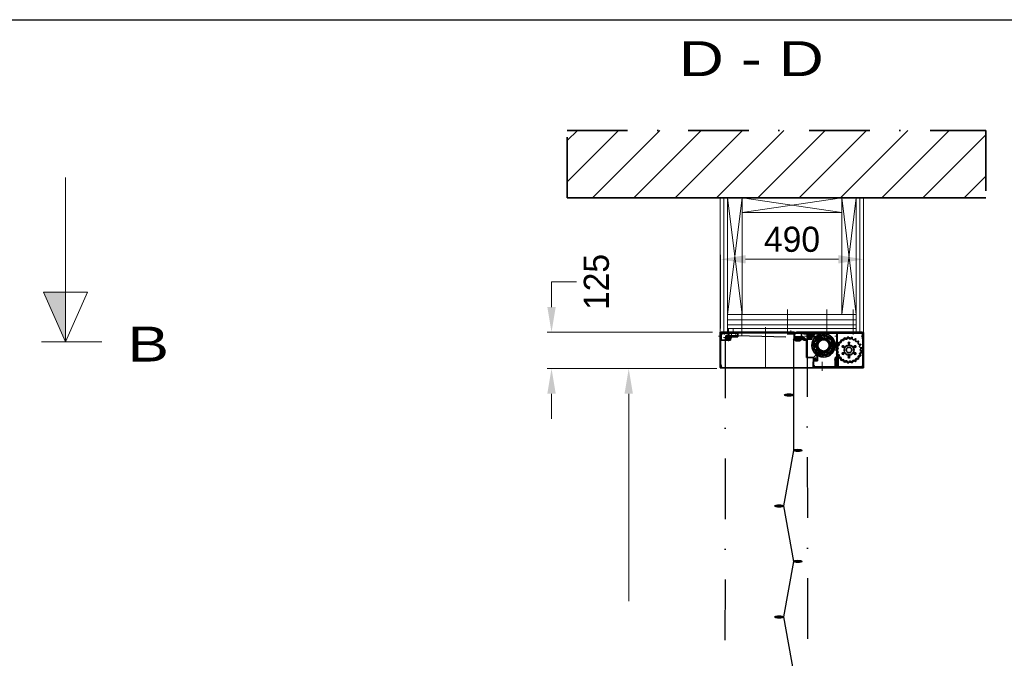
# Model space of a CAD drawing. Extents: x 50445 to 145605, y -10968 to 41989.
# Tile 66 of 256: x 58989 to 62360, y 28674 to 30860. Entities that reach past the tile are written whole.
import ezdxf
from ezdxf.enums import TextEntityAlignment as Align

# ---------------------------------------------------------------- set-up
doc = ezdxf.new("R2010")
doc.units = 0
doc.header["$LTSCALE"] = 414.30304
doc.header["$MEASUREMENT"] = 0
doc.linetypes.add('DASHDOT', pattern=[1, 0.5, -0.25, 0, -0.25])
doc.linetypes.add('DASHED', pattern=[0.75, 0.5, -0.25])
doc.layers.get('0').update_dxf_attribs({"linetype": 'CONTINUOUS'})
doc.layers.get('Defpoints').update_dxf_attribs({"linetype": 'CONTINUOUS'})
for name, color, linetype, lineweight in [('BESCHRIFTUNG 025', 7, 'CONTINUOUS', 25), ('BLECH', 5, 'CONTINUOUS', 35), ('ELEKTRIK', 7, 'CONTINUOUS', 0), ('GEWEBE', 171, 'CONTINUOUS', 25), ('HILFSLINIEN', 3, 'CONTINUOUS', 13), ('LIJN18', 30, 'CONTINUOUS', 18), ('MITTELLINIEN', 7, 'DASHDOT', 18), ('PROMAT', 7, 'CONTINUOUS', 35), ('SCHRAFFUR WÄNDE', 34, 'CONTINUOUS', 18), ('STAHLBAU', 7, 'CONTINUOUS', 35), ('Standard', 7, 'CONTINUOUS', 25), ('UNSICHTBARE', 7, 'DASHED', 18)]:
    doc.layers.add(name, color=color, linetype=linetype, lineweight=lineweight)
doc.styles.add('Arial', font='arial.ttf')
doc.dimstyles.get("Standard").update_dxf_attribs({"dimtxt": 0.18, "dimasz": 0.18, "dimexe": 0.18, "dimexo": 0.0625, "dimgap": 0.09, "dimtad": 0, "dimtih": 1, "dimtoh": 1, "dimdec": 4, "dimzin": 0, "dimdsep": 46, "dimtxsty": 'Standard', "dimcen": 0.09, "dimadec": 0, "dimazin": 0, "dimtfac": 1, "dimtdec": 4, "dimtofl": 0, "dimtmove": 0, "dimatfit": 3, "dimfxl": 1, "dimtolj": 1, "dimtzin": 0, "dimarcsym": 0})

# ---------------------------------------------------------------- blocks, each defined once
blk = doc.blocks.new('*D545')
at = {"layer": 'Defpoints', "color": 0, "linetype": 'Continuous', "lineweight": 0, "transparency": 16777216}
for p in [(61390.8, 29665.1), (61073.7, 26789.7), (61245.8, 26789.7)]:
    blk.add_point(p, dxfattribs=at)
at = {"layer": 'LIJN18', "color": 0, "linetype": 'Continuous', "lineweight": 0, "transparency": 16777216}
for p, q in [((61375.8, 29665.1), (61058.7, 29665.1)), ((61073.7, 29579.1), (61073.7, 28868.7)), ((61073.7, 26875.7), (61073.7, 27586)), ((61230.8, 26789.7), (61058.7, 26789.7))]:
    blk.add_line(p, q, dxfattribs=at)
for points in [[(61059.3, 29579.1), (61088, 29579.1), (61073.7, 29665.1)], [(61059.3, 26875.7), (61088, 26875.7), (61073.7, 26789.7)]]:
    blk.add_solid(points, dxfattribs=at)
at = {"layer": 'LIJN18', "color": 0, "linetype": 'Continuous', "lineweight": 0, "transparency": 16777216, "insert": (61073.7, 28227.4), "char_height": 86, "attachment_point": 5, "rotation": 90}
blk.add_mtext('\\A1;Afrollengte 2700', dxfattribs=at)
blk = doc.blocks.new('*D546')
at = {"layer": 'Defpoints', "color": 0, "linetype": 'Continuous', "lineweight": 0, "transparency": 16777216}
for p in [(60809.4, 29789.7), (61375.8, 29789.7), (61375.8, 29665.1)]:
    blk.add_point(p, dxfattribs=at)
at = {"layer": 'LIJN18', "color": 0, "linetype": 'Continuous', "lineweight": 0, "transparency": 16777216}
for p, q in [((60809.4, 29875.7), (60809.4, 29961.7)), ((60809.4, 29961.7), (60895.4, 29961.7)), ((61360.8, 29789.7), (60794.4, 29789.7)), ((61360.8, 29665.1), (60794.4, 29665.1)), ((60809.4, 29579.1), (60809.4, 29493.1))]:
    blk.add_line(p, q, dxfattribs=at)
for points in [[(60795.1, 29875.7), (60823.8, 29875.7), (60809.4, 29789.7)], [(60795.1, 29579.1), (60823.8, 29579.1), (60809.4, 29665.1)]]:
    blk.add_solid(points, dxfattribs=at)
at = {"layer": 'LIJN18', "color": 0, "linetype": 'Continuous', "lineweight": 0, "transparency": 16777216, "insert": (60963.4, 29961.7), "char_height": 86, "attachment_point": 5, "rotation": 90}
blk.add_mtext('\\A1;125', dxfattribs=at)
blk = doc.blocks.new('*D547')
at = {"layer": 'Defpoints', "color": 0, "linetype": 'Continuous', "lineweight": 0, "transparency": 16777216}
for p in [(61387.8, 30039.3), (61387.8, 29787.2), (61877.8, 29776.7)]:
    blk.add_point(p, dxfattribs=at)
at = {"layer": 'LIJN18', "color": 0, "linetype": 'Continuous', "lineweight": 0, "transparency": 16777216}
for p, q in [((61387.8, 29802.2), (61387.8, 30054.3)), ((61791.8, 30039.3), (61473.8, 30039.3)), ((61877.8, 29791.7), (61877.8, 30054.3))]:
    blk.add_line(p, q, dxfattribs=at)
for points in [[(61473.8, 30053.6), (61473.8, 30025), (61387.8, 30039.3)], [(61791.8, 30053.6), (61791.8, 30025), (61877.8, 30039.3)]]:
    blk.add_solid(points, dxfattribs=at)
at = {"layer": 'LIJN18', "color": 0, "linetype": 'Continuous', "lineweight": 0, "transparency": 16777216, "insert": (61632.8, 30107.3), "char_height": 86, "attachment_point": 5}
blk.add_mtext('\\A1;490', dxfattribs=at)

msp = doc.modelspace()

# ---------------------------------------------------------------- hatches: boundary and pattern name
at = {"layer": 'BESCHRIFTUNG 025', "lineweight": 0}
msp.add_hatch(color=256, dxfattribs=at).paths.add_polyline_path([(59070.4, 29926.3), (59145.3, 29756.9), (59145.3, 29926.3)])
at = {"layer": 'SCHRAFFUR WÄNDE'}
h = msp.add_hatch(dxfattribs=at)
h.set_pattern_fill('ANSI31', color=256, scale=32, style=0)
h.set_pattern_definition([(45, (43230.41, 17904.3), (-70.7107, 70.7107), [])])
h.paths.add_polyline_path([(62296.5, 30480.5), (60862.9, 30480.5), (60862.9, 30249.7), (62296.5, 30249.7)])

# ---------------------------------------------------------------- linework, layer by layer
at = {"linetype": 'Continuous', "lineweight": 0}
for p, q in [((61386.8, 29789.7), (61386.8, 30249.7)), ((61399.3, 29789.7), (61399.3, 30249.7)), ((61411.8, 29789.7), (61411.8, 30249.7)), ((61411.8, 30249.7), (61461.8, 29850.7)), ((61411.8, 29850.7), (61461.8, 30249.7)), ((61461.8, 29850.7), (61461.8, 30249.7)), ((61461.8, 30249.7), (61461.8, 30199.7)), ((61461.8, 30249.7), (61802.8, 30199.7)), ((61461.8, 30199.7), (61802.8, 30249.7)), ((61802.8, 30249.7), (61802.8, 29850.7)), ((61802.8, 30249.7), (61852.8, 29850.7)), ((61802.8, 29850.7), (61852.8, 30249.7)), ((61852.8, 29789.7), (61852.8, 30249.7)), ((61865.3, 29789.7), (61865.3, 30249.7)), ((61877.8, 29789.7), (61877.8, 30249.7)), ((61461.8, 30199.7), (61802.8, 30199.7)), ((61411.8, 29850.7), (61852.8, 29850.7)), ((61411.8, 29850.7), (61461.8, 29850.7)), ((61411.8, 29832.7), (61852.8, 29832.7)), ((61411.8, 29814.7), (61852.8, 29814.7)), ((61411.8, 29802.2), (61852.8, 29802.2)), ((61877.8, 29789.7), (61852.8, 29789.7))]:
    msp.add_line(p, q, dxfattribs=at)
msp.add_lwpolyline([(50444.8, 20584.4), (50444.8, 30859.5), (65294.8, 30859.5), (65294.8, 20584.4)], close=True)
at = {"layer": 'BESCHRIFTUNG 025', "lineweight": 0}
for p, q in [((59145.3, 29756.9), (59145.3, 30319.4)), ((59220.2, 29926.3), (59070.4, 29926.3)), ((59145.3, 29756.9), (59070.4, 29926.3)), ((59145.3, 29756.9), (59220.2, 29926.3))]:
    msp.add_line(p, q, dxfattribs=at)
at = {"layer": 'BESCHRIFTUNG 025', "linetype": 'DASHDOT', "lineweight": 0}
msp.add_line((59270.3, 29756.9), (58645.3, 29756.9), dxfattribs=at)
at = {"layer": 'BLECH'}
for p, q in [((61386.8, 29789.7), (61387.8, 29789.7)), ((61386.8, 29789.7), (61386.8, 29669.7)), ((61387.8, 29789.7), (61387.8, 29669.7)), ((61387.8, 29787.2), (61387.8, 29769.7)), ((61387.8, 29769.7), (61389.8, 29769.7)), ((61389.8, 29786.7), (61389.8, 29769.7)), ((61389.8, 29781.2), (61394.8, 29786.2)), ((61389.8, 29762.7), (61389.8, 29781.2)), ((61390.3, 29789.7), (61638.8, 29789.7)), ((61390.8, 29787.7), (61638.8, 29787.7)), ((61392.8, 29787.7), (61392.8, 29786.2)), ((61392.8, 29787.7), (61447.3, 29787.7)), ((61394.8, 29786.2), (61392.8, 29786.2)), ((61422.3, 29773.7), (61422.3, 29762.7)), ((61422.3, 29773.7), (61447.3, 29773.7)), ((61447.3, 29787.7), (61447.3, 29773.7)), ((61641.8, 29787.7), (61618.8, 29787.7)), ((61618.8, 29787.7), (61618.8, 29784.7)), ((61641.8, 29784.7), (61618.8, 29784.7)), ((61622.3, 29786.2), (61622.3, 29787.7)), ((61672.3, 29787.7), (61622.3, 29787.7)), ((61672.3, 29786.2), (61622.3, 29786.2)), ((61638.8, 29787.7), (61642.7, 29787.7)), ((61638.8, 29778.7), (61641.8, 29778.7)), ((61639.8, 29786.7), (61639.8, 29770.7)), ((61639.8, 29770.7), (61641.8, 29770.7)), ((61641.8, 29787.7), (61649.3, 29789.7)), ((61641.8, 29787.7), (61641.8, 29773.7)), ((61641.8, 29786.7), (61641.8, 29770.7)), ((61641.8, 29784.7), (61649.3, 29786.7)), ((61672.3, 29773.7), (61641.8, 29773.7)), ((61642.8, 29769.7), (61675.3, 29769.7)), ((61642.8, 29767.7), (61675.3, 29767.7)), ((61649.3, 29789.7), (61872.6, 29789.7)), ((61649.3, 29786.7), (61876.8, 29786.7)), ((61665.3, 29782.7), (61670.3, 29787.7)), ((61665.3, 29769.7), (61665.3, 29782.7)), ((61665.3, 29769.7), (61669.3, 29769.7)), ((61669.3, 29770.2), (61675.3, 29770.2)), ((61669.3, 29770.2), (61669.3, 29769.7)), ((61670.3, 29787.7), (61714.8, 29787.7)), ((61672.3, 29784.7), (61672.3, 29787.7)), ((61700.8, 29784.7), (61672.3, 29784.7)), ((61672.3, 29769.7), (61672.3, 29773.7)), ((61672.3, 29769.7), (61676.3, 29769.7)), ((61672.3, 29762.2), (61672.3, 29767.2)), ((61672.3, 29767.2), (61675.3, 29767.2)), ((61675.3, 29770.2), (61675.3, 29767.2)), ((61675.3, 29767.7), (61675.3, 29769.7)), ((61676.3, 29765.7), (61676.3, 29769.7)), ((61700.8, 29773.7), (61700.8, 29786.7)), ((61700.8, 29784.7), (61700.8, 29765.7)), ((61700.8, 29773.7), (61732.2, 29773.7)), ((61713.1, 29769.2), (61713.8, 29770)), ((61713.1, 29769.2), (61715.4, 29765)), ((61713.8, 29770), (61718.2, 29768.1)), ((61714.8, 29787.7), (61714.8, 29784.7)), ((61714.8, 29784.7), (61730.8, 29784.7)), ((61717.8, 29756.3), (61730.8, 29769.3)), ((61723.9, 29777.6), (61724.8, 29778)), ((61723.9, 29777.6), (61724.5, 29772.8)), ((61724.8, 29778), (61728.2, 29774.7)), ((61730.8, 29769.3), (61730.8, 29784.7)), ((61740.8, 29768.7), (61732.2, 29773.7)), ((61736.9, 29781.5), (61735.7, 29776.8)), ((61736.9, 29781.5), (61737.9, 29781.5)), ((61737.9, 29781.5), (61739.9, 29777.2)), ((61740.8, 29768.7), (61751, 29768.7)), ((61750.5, 29780.4), (61747.7, 29776.5)), ((61750.5, 29780.4), (61751.4, 29780.1)), ((61751, 29768.7), (61764.8, 29754.8)), ((61751.4, 29780.1), (61751.7, 29775.3)), ((61762.7, 29774.5), (61758.7, 29771.8)), ((61763.5, 29773.9), (61762.1, 29769.3)), ((61762.7, 29774.5), (61763.5, 29773.9)), ((61785.8, 29789.7), (61785.8, 29669.7)), ((61785.8, 29789.7), (61786.8, 29789.7)), ((61786.8, 29789.7), (61786.8, 29669.7)), ((61786.8, 29681.7), (61786.8, 29788.7)), ((61876.8, 29788.7), (61786.8, 29788.7)), ((61811.1, 29770.4), (61812, 29770.7)), ((61811.1, 29770.4), (61811.2, 29765.7)), ((61812, 29770.7), (61815.2, 29767.2)), ((61824.2, 29773.5), (61822.9, 29769)), ((61825.2, 29773.6), (61824.2, 29773.5)), ((61825.2, 29773.6), (61827.1, 29769.3)), ((61837.5, 29772.6), (61835, 29768.7)), ((61838.5, 29772.4), (61837.5, 29772.6)), ((61838.5, 29772.4), (61839.1, 29767.7)), ((61850.1, 29767.9), (61846.5, 29764.9)), ((61850.1, 29767.9), (61850.9, 29767.4)), ((61850.9, 29767.4), (61850.1, 29762.7)), ((61872.6, 29786.7), (61872.6, 29789.7)), ((61873.8, 29786.7), (61873.8, 29766.7)), ((61873.8, 29766.7), (61876.8, 29766.7)), ((61875.8, 29788.7), (61875.8, 29669.7)), ((61876.8, 29788.7), (61876.8, 29669.7)), ((61876.8, 29788.7), (61877.8, 29788.7)), ((61876.8, 29786.7), (61876.8, 29676.7)), ((61877.8, 29788.7), (61877.8, 29669.7)), ((61389.8, 29762.7), (61422.3, 29762.7)), ((61644.3, 29760.4), (61644.3, 29762.4)), ((61660.3, 29762.4), (61644.3, 29762.4)), ((61660.3, 29760.4), (61644.3, 29760.4)), ((61660.3, 29760.4), (61660.3, 29762.4)), ((61672.3, 29762.2), (61682.3, 29762.2)), ((61700.8, 29765.7), (61676.3, 29765.7)), ((61682.3, 29702.7), (61682.3, 29762.2)), ((61703.8, 29745.2), (61708.3, 29746.8)), ((61703.8, 29744.2), (61703.8, 29745.2)), ((61703.8, 29744.2), (61708.3, 29742.5)), ((61706.1, 29757.6), (61706.5, 29758.5)), ((61706.1, 29757.6), (61709.8, 29754.4)), ((61706.1, 29731.8), (61709.8, 29734.9)), ((61706.5, 29758.5), (61711.3, 29758.4)), ((61717.8, 29756.3), (61717.8, 29709.9)), ((61752.4, 29720.7), (61764.8, 29733.1)), ((61766.1, 29743.6), (61762.2, 29750.4)), ((61764.8, 29754.8), (61764.8, 29733.1)), ((61769.7, 29745.7), (61765.8, 29752.5)), ((61772, 29764.6), (61767.3, 29763.5)), ((61772.5, 29763.7), (61769.5, 29760)), ((61772, 29764.6), (61772.5, 29763.7)), ((61777.1, 29751.9), (61772.3, 29752.7)), ((61777.1, 29737.4), (61772.3, 29736.6)), ((61777.3, 29751), (61773.1, 29748.5)), ((61777.3, 29738.4), (61773.1, 29740.8)), ((61777.1, 29751.9), (61777.3, 29751)), ((61777.3, 29738.4), (61777.1, 29737.4)), ((61784.9, 29741.4), (61785.2, 29742.4)), ((61784.9, 29741.4), (61788.6, 29738.6)), ((61785.2, 29742.4), (61789.9, 29742.6)), ((61790.6, 29753.6), (61791.1, 29754.4)), ((61790.6, 29753.6), (61793.3, 29749.8)), ((61791.1, 29754.4), (61795.7, 29753.3)), ((61799.6, 29763.5), (61800.3, 29764.1)), ((61799.6, 29763.5), (61801.1, 29759.1)), ((61800.3, 29764.1), (61804.4, 29761.7)), ((61860.7, 29759.6), (61856.3, 29757.8)), ((61861.3, 29758.9), (61859.2, 29754.7)), ((61860.7, 29759.6), (61861.3, 29758.9)), ((61868.3, 29748.6), (61863.6, 29748.2)), ((61868.8, 29747.7), (61865.5, 29744.3)), ((61872.4, 29735.9), (61867.8, 29736.8)), ((61868.3, 29748.6), (61868.8, 29747.7)), ((61872.6, 29734.9), (61868.5, 29732.6)), ((61872.4, 29735.9), (61872.6, 29734.9)), ((61682.3, 29702.7), (61706.8, 29702.7)), ((61726.8, 29724.3), (61705.8, 29703.3)), ((61705.8, 29676.7), (61705.8, 29703.3)), ((61706.5, 29730.8), (61706.1, 29731.8)), ((61706.5, 29730.8), (61711.3, 29731)), ((61706.8, 29702.7), (61706.8, 29692.7)), ((61713.1, 29720.1), (61715.4, 29724.3)), ((61713.8, 29719.4), (61713.1, 29720.1)), ((61713.8, 29719.4), (61718.2, 29721.2)), ((61717.8, 29709.9), (61719.8, 29701.7)), ((61719.8, 29701.7), (61719.8, 29691.7)), ((61723.9, 29711.8), (61724.5, 29716.5)), ((61724.8, 29711.3), (61723.9, 29711.8)), ((61724.8, 29711.3), (61728.2, 29714.7)), ((61726.8, 29724.3), (61734.6, 29720.7)), ((61734.6, 29720.7), (61752.4, 29720.7)), ((61736.9, 29707.9), (61735.7, 29712.5)), ((61737.9, 29707.8), (61736.9, 29707.9)), ((61737.9, 29707.8), (61739.9, 29712.1)), ((61750.5, 29708.9), (61747.7, 29712.9)), ((61751.4, 29709.2), (61750.5, 29708.9)), ((61751.4, 29709.2), (61751.7, 29714)), ((61762.7, 29714.8), (61758.7, 29717.5)), ((61763.5, 29715.4), (61762.1, 29720)), ((61763.5, 29715.4), (61762.7, 29714.8)), ((61772, 29724.8), (61767.3, 29725.8)), ((61772.5, 29725.6), (61769.5, 29729.4)), ((61772.5, 29725.6), (61772, 29724.8)), ((61780.8, 29701.7), (61785.8, 29706.7)), ((61780.8, 29701.7), (61780.8, 29668.7)), ((61783, 29729.2), (61787.4, 29730.8)), ((61783, 29728.2), (61783, 29729.2)), ((61783, 29728.2), (61787.4, 29726.5)), ((61784.9, 29715.9), (61788.6, 29718.7)), ((61785.2, 29714.9), (61784.9, 29715.9)), ((61785.2, 29714.9), (61789.9, 29714.7)), ((61785.8, 29706.7), (61790.8, 29701.7)), ((61790.6, 29703.7), (61793.3, 29707.6)), ((61791.1, 29702.9), (61790.6, 29703.7)), ((61790.8, 29668.7), (61790.8, 29701.7)), ((61791.1, 29702.9), (61795.7, 29704)), ((61860.7, 29697.7), (61856.3, 29699.5)), ((61861.3, 29698.4), (61859.2, 29702.6)), ((61868.3, 29708.7), (61863.6, 29709.1)), ((61868.8, 29709.6), (61865.5, 29713)), ((61872.4, 29721.5), (61867.8, 29720.5)), ((61868.8, 29709.6), (61868.3, 29708.7)), ((61872.6, 29722.4), (61868.5, 29724.7)), ((61872.6, 29722.4), (61872.4, 29721.5)), ((61706.8, 29667.7), (61386.8, 29667.7)), ((61387.9, 29678.7), (61388.9, 29678.9)), ((61389.8, 29669.9), (61387.9, 29678.7)), ((61390.8, 29670.1), (61388.9, 29678.9)), ((61704.8, 29688.7), (61705.8, 29688.7)), ((61704.8, 29669.7), (61704.8, 29688.7)), ((61705.8, 29669.7), (61705.8, 29688.7)), ((61710.8, 29671.7), (61705.8, 29676.7)), ((61706.8, 29692.7), (61707.8, 29691.7)), ((61784.8, 29668.7), (61706.8, 29668.7)), ((61784.8, 29667.7), (61706.8, 29667.7)), ((61707.8, 29691.7), (61719.8, 29691.7)), ((61710.8, 29671.7), (61710.8, 29668.7)), ((61780.8, 29671.7), (61710.8, 29671.7)), ((61710.8, 29668.7), (61780.8, 29668.7)), ((61786.8, 29669.7), (61786.8, 29681.7)), ((61787.8, 29681.7), (61786.8, 29681.7)), ((61787.8, 29681.7), (61787.8, 29669.7)), ((61788.8, 29668.7), (61875.8, 29668.7)), ((61788.8, 29667.7), (61875.8, 29667.7)), ((61790.8, 29671.7), (61808.8, 29671.7)), ((61790.8, 29668.7), (61847.8, 29668.7)), ((61799.6, 29693.8), (61801.1, 29698.3)), ((61800.3, 29693.2), (61799.6, 29693.8)), ((61800.3, 29693.2), (61804.4, 29695.6)), ((61808.8, 29671.7), (61844.8, 29671.7)), ((61811.1, 29687), (61811.2, 29691.7)), ((61812, 29686.6), (61811.1, 29687)), ((61812, 29686.6), (61815.2, 29690.1)), ((61824.2, 29683.8), (61822.9, 29688.4)), ((61825.2, 29683.7), (61824.2, 29683.8)), ((61825.2, 29683.7), (61827.1, 29688)), ((61837.5, 29684.7), (61835, 29688.6)), ((61838.5, 29684.9), (61837.5, 29684.7)), ((61838.5, 29684.9), (61839.1, 29689.6)), ((61844.8, 29671.7), (61871.8, 29671.7)), ((61850.1, 29689.4), (61846.5, 29692.5)), ((61847.8, 29668.7), (61871.8, 29668.7)), ((61850.9, 29689.9), (61850.1, 29694.6)), ((61850.9, 29689.9), (61850.1, 29689.4)), ((61861.3, 29698.4), (61860.7, 29697.7)), ((61871.8, 29671.7), (61876.8, 29676.7)), ((61871.8, 29671.7), (61871.8, 29668.7)), ((61875.8, 29669.7), (61876.8, 29669.7))]:
    msp.add_line(p, q, dxfattribs=at)
at = {"layer": 'BLECH', "linetype": 'DASHED'}
for p, q in [((61394.8, 29786.2), (61447.3, 29786.2)), ((61700.8, 29786.7), (61700.8, 29787.7)), ((61700.8, 29787.7), (61715.8, 29787.7)), ((61715.8, 29787.7), (61715.8, 29789.7)), ((61807.5, 29671.7), (61807.5, 29668.7)), ((61847.8, 29671.7), (61847.8, 29668.7))]:
    msp.add_line(p, q, dxfattribs=at)
at = {"layer": 'BLECH'}
for centre, radius in [((61692.3, 29776.2), 5), ((61740.8, 29744.7), 40), ((61707.8, 29781.7), 2.5), ((61707.8, 29781.7), 2.5), ((61727.1, 29768.5), 2.5), ((61754.6, 29768.5), 2.5), ((61713.3, 29744.7), 2.5), ((61740.8, 29744.7), 21.2), ((61740.8, 29744.7), 21.1), ((61807.2, 29740.7), 3), ((61828, 29728.7), 17.2), ((61828, 29752.7), 3), ((61848.8, 29740.7), 3), ((61712.8, 29698.7), 2.6), ((61712.8, 29698.7), 2.5), ((61727.1, 29720.8), 2.5), ((61754.6, 29720.8), 2.5), ((61807.2, 29716.7), 3), ((61828, 29704.7), 3), ((61848.8, 29716.7), 3)]:
    msp.add_circle(centre, radius, dxfattribs=at)
for centre, radius, start, end in [((61390.3, 29787.2), 2.5, 90, 180), ((61390.8, 29786.7), 1, 90, 180), ((61638.8, 29786.7), 3, 0, 90), ((61638.8, 29786.7), 1, 0, 90), ((61642.8, 29770.7), 3, 180, 270), ((61642.8, 29770.7), 1, 180, 270), ((61720, 29772.2), 4.5, 247.207, 6.9107), ((61731.4, 29777.9), 4.5, 226.0305, 345.7342), ((61744, 29779.1), 4.5, 204.854, 324.5578), ((61756.2, 29775.6), 4.5, 183.6775, 303.3813), ((61766.4, 29767.9), 4.5, 162.5011, 282.2048), ((61818.5, 29770.2), 4.5, 221.626, 344.0883), ((61831.2, 29771.1), 4.5, 204.4831, 326.9454), ((61843.6, 29768.3), 4.5, 187.3403, 309.8026), ((61706.8, 29751), 4.5, 289.5599, 49.2636), ((61706.8, 29738.3), 4.5, 310.7364, 70.4401), ((61711.4, 29762.9), 4.5, 268.3834, 28.0872), ((61764, 29751.4), 2.1, 30, 210), ((61767.9, 29744.7), 2.1, 210, 30), ((61773, 29757.1), 4.5, 141.3246, 261.0283), ((61773, 29732.2), 4.5, 98.9717, 218.6754), ((61775.4, 29744.7), 4.5, 120.1481, 239.8519), ((61785.9, 29735), 4.5, 290.1974, 52.6597), ((61789.6, 29747.1), 4.5, 273.0546, 35.5169), ((61796.8, 29757.6), 4.5, 255.9117, 18.374), ((61806.7, 29765.6), 4.5, 238.7689, 1.2311), ((61854.6, 29762), 4.5, 170.1974, 292.6597), ((61863.2, 29752.7), 4.5, 153.0546, 275.5169), ((61868.7, 29741.2), 4.5, 135.9117, 258.374), ((61870.6, 29728.7), 4.5, 118.7689, 241.2311), ((61711.4, 29726.5), 4.5, 331.9128, 91.6166), ((61720, 29717.1), 4.5, 353.0893, 112.793), ((61731.4, 29711.4), 4.5, 14.2658, 133.9695), ((61744, 29710.2), 4.5, 35.4422, 155.146), ((61756.2, 29713.7), 4.5, 56.6187, 176.3225), ((61766.4, 29721.4), 4.5, 77.7952, 197.4989), ((61785.9, 29722.3), 4.5, 307.3403, 69.8026), ((61789.6, 29710.2), 4.5, 324.4831, 86.9454), ((61796.8, 29699.7), 4.5, 341.626, 104.0883), ((61854.6, 29695.3), 4.5, 67.3403, 189.8026), ((61863.2, 29704.7), 4.5, 84.4831, 206.9454), ((61868.7, 29716.1), 4.5, 101.626, 224.0883), ((61388.8, 29669.7), 2, 180, 12), ((61388.8, 29669.7), 1, 180, 12), ((61706.8, 29669.7), 2, 180, 270), ((61706.8, 29669.7), 1, 180, 270), ((61784.8, 29669.7), 2, 270, 0), ((61784.8, 29669.7), 1, 270, 0), ((61788.8, 29669.7), 2, 180, 270), ((61788.8, 29669.7), 1, 180, 270), ((61806.7, 29691.8), 4.5, 358.7689, 121.2311), ((61818.5, 29687.1), 4.5, 15.9117, 138.374), ((61831.2, 29686.2), 4.5, 33.0546, 155.5169), ((61843.6, 29689), 4.5, 50.1974, 172.6597), ((61875.8, 29669.7), 1, 270, 0), ((61875.8, 29669.7), 2, 270, 0)]:
    msp.add_arc(centre, radius, start, end, dxfattribs=at)
for p in [(61707.8, 29781.7), (61724.2, 29768.4), (61769.7, 29747.2), (61728.6, 29718.4), (61712.8, 29698.7)]:
    msp.add_point(p, dxfattribs=at)
at = {"layer": 'ELEKTRIK'}
for centre, radius in [((61414.8, 29771.7), 10), ((61414.8, 29771.7), 8), ((61414.8, 29771.7), 6), ((61692.3, 29776.2), 10), ((61692.3, 29776.2), 8), ((61692.3, 29776.2), 6)]:
    msp.add_circle(centre, radius, dxfattribs=at)
at = {"layer": 'GEWEBE'}
for p, q in [((61637.3, 29765), (61637.4, 29575)), ((61637.5, 29575), (61637.5, 29385)), ((61637.5, 29385), (61604, 29195)), ((61604, 29195), (61637.5, 29005)), ((61637.5, 29005), (61603.5, 28815)), ((61603.5, 28815), (61637.5, 28625))]:
    msp.add_line(p, q, dxfattribs=at)
for centre in [(61652.3, 29765), (61622.5, 29575), (61652.5, 29385), (61589, 29195), (61652.5, 29005), (61588.5, 28815)]:
    msp.add_ellipse(centre, major_axis=(15, 0), ratio=0.266667, dxfattribs=at)
at = {"layer": 'HILFSLINIEN'}
for p, q in [((61460.8, 29779.6), (61460.8, 29867.8)), ((61616.8, 29867.3), (61616.8, 29781.5)), ((61751.8, 29867.3), (61751.8, 29781.5)), ((61841.8, 29867.3), (61841.8, 29781.5)), ((61415.8, 29787.7), (61415.8, 29802.2)), ((61430.8, 29787.7), (61430.8, 29802)), ((61542.3, 29667.7), (61542.3, 29806.9)), ((61381.6, 29776.7), (61387.8, 29776.7)), ((61384.5, 29776.7), (61389.8, 29776.7)), ((61387.5, 29789.7), (61387.5, 29669.7)), ((61628.3, 29795.8), (61628.3, 29784.4)), ((61628.3, 29786.2), (61628.3, 29789.9)), ((61652.3, 29763.5), (61652.3, 29769.7)), ((61786.8, 29776.7), (61779, 29776.7)), ((61786.1, 29789.7), (61786.1, 29669.7)), ((61877.8, 29776.7), (61870, 29776.7)), ((61877.1, 29788.7), (61877.1, 29669.7)), ((61659, 29765), (61645.6, 29765)), ((61390.1, 29669.9), (61388.2, 29678.7)), ((61704.8, 29667.7), (61690.8, 29667.7)), ((61705.5, 29669.7), (61705.5, 29688.7)), ((61784.8, 29668.3), (61706.8, 29668.3)), ((61720.8, 29671.7), (61720.8, 29665)), ((61720.8, 29671.7), (61720.8, 29665)), ((61736.4, 29657.9), (61736.4, 29688.7)), ((61770.8, 29671.7), (61770.8, 29665)), ((61770.8, 29671.7), (61770.8, 29665)), ((61786.8, 29695.7), (61777.6, 29695.7)), ((61787.5, 29681.7), (61787.5, 29669.7)), ((61788.8, 29668.3), (61875.8, 29668.3)), ((61800.8, 29671.7), (61800.8, 29665)), ((61800.8, 29671.7), (61800.8, 29665)), ((61851.8, 29671.7), (61851.8, 29665)), ((61851.8, 29671.7), (61851.8, 29665))]:
    msp.add_line(p, q, dxfattribs=at)
for centre, start, end in [((61388.8, 29669.7), 180, 12), ((61706.8, 29669.7), 180, 270), ((61784.8, 29669.7), 270, 0), ((61788.8, 29669.7), 180, 270), ((61875.8, 29669.7), 270, 0)]:
    msp.add_arc(centre, 1.33, start, end, dxfattribs=at)
at = {"layer": 'MITTELLINIEN'}
for p, q in [((61427.2, 29771.7), (61398.3, 29771.7)), ((61400.8, 29781.2), (61400.8, 29792.7)), ((61414.8, 29784.7), (61414.8, 29759.2)), ((61425.8, 29781.2), (61425.8, 29792.7)), ((61440.8, 29781.2), (61440.8, 29792.7)), ((61704.7, 29776.2), (61675.8, 29776.2)), ((61692.3, 29789.2), (61692.3, 29763.7))]:
    msp.add_line(p, q, dxfattribs=at)
for centre, radius in [((61740.8, 29744.7), 34.6), ((61828, 29728.7), 42.6)]:
    msp.add_circle(centre, radius, dxfattribs=at)
at = {"layer": 'PROMAT', "linetype": 'DASHDOT'}
for p, q in [((60862.9, 30480.5), (62296.5, 30480.5)), ((60862.9, 30249.7), (60862.9, 30480.5)), ((62296.5, 30480.5), (62296.5, 30249.7))]:
    msp.add_line(p, q, dxfattribs=at)
at = {"layer": 'PROMAT'}
msp.add_line((62296.5, 30249.7), (60862.9, 30249.7), dxfattribs=at)
at = {"layer": 'STAHLBAU'}
for p, q in [((61644.8, 29766.2), (61644.8, 29765.2)), ((61659.3, 29766.7), (61645.3, 29766.7)), ((61659.8, 29766.2), (61659.8, 29765.2)), ((61644.9, 29765), (61644.8, 29765.2)), ((61644.9, 29765), (61644.8, 29764.9)), ((61644.8, 29764.9), (61644.8, 29763.9)), ((61645.3, 29763.4), (61647, 29763.4)), ((61659, 29766), (61645.6, 29766)), ((61645.6, 29766), (61645.6, 29764)), ((61645.6, 29764), (61647, 29764)), ((61647, 29764), (61647, 29763.4)), ((61659, 29764), (61657.5, 29764)), ((61657.5, 29764), (61657.5, 29763.4)), ((61659.3, 29763.4), (61657.5, 29763.4)), ((61659, 29766), (61659, 29764)), ((61659.6, 29765), (61659.8, 29765.2)), ((61659.6, 29765), (61659.8, 29764.9)), ((61659.8, 29764.9), (61659.8, 29763.9)), ((61820.8, 29736.1), (61825.2, 29738.6)), ((61820.8, 29736.1), (61821.9, 29734.2)), ((61825.2, 29738.6), (61826.3, 29736.7)), ((61830.8, 29738.6), (61829.8, 29736.7)), ((61830.8, 29738.6), (61835.2, 29736.1)), ((61835.2, 29736.1), (61834.1, 29734.2)), ((61818, 29726.2), (61818, 29731.2)), ((61818, 29731.2), (61820.2, 29731.2)), ((61818, 29726.2), (61820.2, 29726.2)), ((61820.8, 29721.2), (61821.9, 29723.1)), ((61825.2, 29718.7), (61820.8, 29721.2)), ((61825.2, 29718.7), (61826.3, 29720.6)), ((61830.8, 29718.7), (61829.8, 29720.6)), ((61835.2, 29721.2), (61830.8, 29718.7)), ((61835.2, 29721.2), (61834.1, 29723.1)), ((61838, 29731.2), (61835.8, 29731.2)), ((61838, 29726.2), (61835.8, 29726.2)), ((61838, 29731.2), (61838, 29726.2)), ((61615, 29575.2), (61615, 29576.2)), ((61615.1, 29575), (61615, 29575.2)), ((61615.1, 29575), (61615, 29574.9)), ((61615, 29573.9), (61615, 29574.9)), ((61615.5, 29576.7), (61617.2, 29576.7)), ((61615.5, 29573.4), (61629.5, 29573.4)), ((61615.7, 29574), (61615.7, 29576)), ((61615.7, 29576), (61617.2, 29576)), ((61615.7, 29574), (61629.2, 29574)), ((61617.2, 29576), (61617.2, 29576.7)), ((61629.5, 29576.7), (61627.7, 29576.7)), ((61627.7, 29576), (61627.7, 29576.7)), ((61629.2, 29576), (61627.7, 29576)), ((61629.2, 29574), (61629.2, 29576)), ((61629.8, 29575), (61630, 29575.2)), ((61629.8, 29575), (61630, 29574.9)), ((61630, 29575.2), (61630, 29576.2)), ((61630, 29573.9), (61630, 29574.9)), ((61645, 29385.2), (61645, 29386.2)), ((61645.1, 29385), (61645, 29385.2)), ((61645.1, 29385), (61645, 29384.9)), ((61645, 29383.9), (61645, 29384.9)), ((61645.5, 29386.7), (61647.2, 29386.7)), ((61645.5, 29383.4), (61659.5, 29383.4)), ((61645.7, 29384), (61645.7, 29386)), ((61645.7, 29386), (61647.2, 29386)), ((61645.7, 29384), (61659.2, 29384)), ((61647.2, 29386), (61647.2, 29386.7)), ((61659.5, 29386.7), (61657.7, 29386.7)), ((61657.7, 29386), (61657.7, 29386.7)), ((61659.2, 29386), (61657.7, 29386)), ((61659.2, 29384), (61659.2, 29386)), ((61659.8, 29385), (61660, 29385.2)), ((61659.8, 29385), (61660, 29384.9)), ((61660, 29385.2), (61660, 29386.2)), ((61660, 29383.9), (61660, 29384.9)), ((61581.5, 29195.2), (61581.5, 29196.2)), ((61581.6, 29195), (61581.5, 29195.2)), ((61581.6, 29195), (61581.5, 29194.9)), ((61581.5, 29193.9), (61581.5, 29194.9)), ((61582, 29196.7), (61583.7, 29196.7)), ((61582, 29193.4), (61596, 29193.4)), ((61582.2, 29194), (61582.2, 29196)), ((61582.2, 29196), (61583.7, 29196)), ((61582.2, 29194), (61595.7, 29194)), ((61583.7, 29196), (61583.7, 29196.7)), ((61596, 29196.7), (61594.2, 29196.7)), ((61594.2, 29196), (61594.2, 29196.7)), ((61595.7, 29196), (61594.2, 29196)), ((61595.7, 29194), (61595.7, 29196)), ((61596.3, 29195), (61596.5, 29195.2)), ((61596.3, 29195), (61596.5, 29194.9)), ((61596.5, 29195.2), (61596.5, 29196.2)), ((61596.5, 29193.9), (61596.5, 29194.9)), ((61645, 29005.2), (61645, 29006.2)), ((61645.1, 29005), (61645, 29005.2)), ((61645.1, 29005), (61645, 29004.9)), ((61645, 29003.9), (61645, 29004.9)), ((61645.5, 29006.7), (61647.2, 29006.7)), ((61645.5, 29003.4), (61659.5, 29003.4)), ((61645.7, 29004), (61645.7, 29006)), ((61645.7, 29006), (61647.2, 29006)), ((61645.7, 29004), (61659.2, 29004)), ((61647.2, 29006), (61647.2, 29006.7)), ((61659.5, 29006.7), (61657.7, 29006.7)), ((61657.7, 29006), (61657.7, 29006.7)), ((61659.2, 29006), (61657.7, 29006)), ((61659.2, 29004), (61659.2, 29006)), ((61659.8, 29005), (61660, 29005.2)), ((61659.8, 29005), (61660, 29004.9)), ((61660, 29005.2), (61660, 29006.2)), ((61660, 29003.9), (61660, 29004.9)), ((61581, 28815.2), (61581, 28816.2)), ((61581.1, 28815), (61581, 28815.2)), ((61581.1, 28815), (61581, 28814.9)), ((61581, 28813.9), (61581, 28814.9)), ((61581.5, 28816.7), (61583.2, 28816.7)), ((61581.5, 28813.4), (61595.5, 28813.4)), ((61581.7, 28814), (61581.7, 28816)), ((61581.7, 28816), (61583.2, 28816)), ((61581.7, 28814), (61595.2, 28814)), ((61583.2, 28816), (61583.2, 28816.7)), ((61595.5, 28816.7), (61593.7, 28816.7)), ((61593.7, 28816), (61593.7, 28816.7)), ((61595.2, 28816), (61593.7, 28816)), ((61595.2, 28814), (61595.2, 28816)), ((61595.8, 28815), (61596, 28815.2)), ((61595.8, 28815), (61596, 28814.9)), ((61596, 28815.2), (61596, 28816.2)), ((61596, 28813.9), (61596, 28814.9))]:
    msp.add_line(p, q, dxfattribs=at)
at = {"layer": 'STAHLBAU', "color": 5}
msp.add_circle((61414.8, 29771.7), 5.25, dxfattribs=at)
at = {"layer": 'STAHLBAU', "linetype": 'DASHED'}
for radius in [25, 23.5]:
    msp.add_circle((61740.8, 29744.7), radius, dxfattribs=at)
at = {"layer": 'STAHLBAU'}
for centre, radius in [((61724.2, 29768.4), 8), ((61724.2, 29768.4), 3), ((61724.2, 29768.4), 2.5), ((61740.8, 29744.7), 21), ((61740.8, 29744.7), 19.5), ((61769.7, 29747.2), 8), ((61769.7, 29747.2), 3), ((61769.7, 29747.2), 2.5), ((61776.7, 29741.5), 5), ((61828, 29745.1), 2.5), ((61728.6, 29718.4), 8), ((61728.6, 29718.4), 3), ((61728.6, 29718.4), 2.5), ((61828, 29712.2), 2.5)]:
    msp.add_circle(centre, radius, dxfattribs=at)
for centre, radius, start, end in [((61645.3, 29766.2), 0.5, 90, 180), ((61659.3, 29766.2), 0.5, 0, 90), ((61645.3, 29763.9), 0.5, 180, 270), ((61659.3, 29763.9), 0.5, 270, 0), ((61828, 29728.7), 8.2, 137.7508, 162.2492), ((61828, 29728.7), 8.2, 77.7508, 102.2492), ((61828, 29728.7), 8.2, 17.7508, 42.2492), ((61828, 29728.7), 8.2, 197.7508, 222.2492), ((61828, 29728.7), 8.2, 257.7508, 282.2492), ((61828, 29728.7), 8.2, 317.7508, 342.2492), ((61615.5, 29576.2), 0.5, 90, 180), ((61615.5, 29573.9), 0.5, 180, 270), ((61629.5, 29576.2), 0.5, 0, 90), ((61629.5, 29573.9), 0.5, 270, 0), ((61645.5, 29386.2), 0.5, 90, 180), ((61645.5, 29383.9), 0.5, 180, 270), ((61659.5, 29386.2), 0.5, 0, 90), ((61659.5, 29383.9), 0.5, 270, 0), ((61582, 29196.2), 0.5, 90, 180), ((61582, 29193.9), 0.5, 180, 270), ((61596, 29196.2), 0.5, 0, 90), ((61596, 29193.9), 0.5, 270, 0), ((61645.5, 29006.2), 0.5, 90, 180), ((61645.5, 29003.9), 0.5, 180, 270), ((61659.5, 29006.2), 0.5, 0, 90), ((61659.5, 29003.9), 0.5, 270, 0), ((61581.5, 28816.2), 0.5, 90, 180), ((61581.5, 28813.9), 0.5, 180, 270), ((61595.5, 28816.2), 0.5, 0, 90), ((61595.5, 28813.9), 0.5, 270, 0)]:
    msp.add_arc(centre, radius, start, end, dxfattribs=at)
at = {"layer": 'Standard', "linetype": 'DASHDOT'}
for p, q in [((61403.8, 29771.7), (61402.3, 26799.4)), ((61404.8, 29779.7), (61742.1, 29769.5)), ((61684.3, 29776.2), (61689.3, 26796))]:
    msp.add_line(p, q, dxfattribs=at)
at = {"layer": 'UNSICHTBARE', "lineweight": 0}
for p, q in [((61415.8, 29787.7), (61415.8, 29802.2)), ((61430.8, 29787.7), (61430.8, 29802)), ((61542.3, 29667.7), (61542.3, 29806.9))]:
    msp.add_line(p, q, dxfattribs=at)
at = {"layer": 'UNSICHTBARE'}
for p, q in [((61398.2, 29786.2), (61398.2, 29787.7)), ((61398.2, 29787.7), (61403.4, 29787.7)), ((61398.2, 29786.2), (61403.4, 29786.2)), ((61403.4, 29786.2), (61403.4, 29787.7)), ((61423.2, 29786.2), (61423.2, 29787.7)), ((61423.2, 29787.7), (61428.4, 29787.7)), ((61423.2, 29786.2), (61428.4, 29786.2)), ((61428.4, 29786.2), (61428.4, 29787.7)), ((61438.2, 29786.2), (61438.2, 29787.7)), ((61438.2, 29787.7), (61443.4, 29787.7)), ((61438.2, 29786.2), (61443.4, 29786.2)), ((61443.4, 29786.2), (61443.4, 29787.7))]:
    msp.add_line(p, q, dxfattribs=at)

# ---------------------------------------------------------------- texts
at = {"layer": 'BESCHRIFTUNG 025', "style": 'Arial', "width": 1.271945}
msp.add_text('D - D', height=119.53, dxfattribs=at).set_placement((61493.5, 30666.3), align=Align.CENTER)
at = {"layer": 'BESCHRIFTUNG 025', "lineweight": 0, "style": 'Arial', "width": 1.271949}
msp.add_text('B', height=119.5, dxfattribs=at).set_placement((59428.8, 29689.4), align=Align.CENTER)

# ---------------------------------------------------------------- dimensions: what is measured, and where the dimension line sits
at = {"layer": 'LIJN18', "linetype": 'Continuous', "lineweight": 0}
dim = msp.add_linear_dim(base=(61387.8, 30039.3), p1=(61877.8, 29776.7), p2=(61387.8, 29787.2), text='490', dimstyle='Standard', override={"dimtxt": 86, "dimasz": 86, "dimexe": 15, "dimexo": 15, "dimgap": 25, "dimtad": 1, "dimdec": 0, "dimdsep": 0, "dimpost": '<>', "dimlwd": 0, "dimlwe": 0}, dxfattribs=at)
dim.commit()
dim.dimension.update_dxf_attribs({"geometry": '*D547', "text_midpoint": (61632.8, 30107.3)})
for base, p1, p2, text, picture, middle in [((60809.4, 29789.7), (61375.8, 29665.1), (61375.8, 29789.7), '125', '*D546', (60963.4, 29961.7)), ((61073.7, 26789.7), (61390.8, 29665.1), (61245.8, 26789.7), 'Afrollengte 2700', '*D545', (61073.7, 28227.4))]:
    dim = msp.add_linear_dim(base=base, p1=p1, p2=p2, angle=90, text=text, dimstyle='Standard', override={"dimtxt": 86, "dimasz": 86, "dimexe": 15, "dimexo": 15, "dimgap": 25, "dimtad": 1, "dimdec": 0, "dimdsep": 0, "dimpost": '<>', "dimlwd": 0, "dimlwe": 0}, dxfattribs=at)
    dim.commit()
    dim.dimension.update_dxf_attribs({"geometry": picture, "text_midpoint": middle, "text_rotation": 90})

doc.saveas('drawing.dxf')
